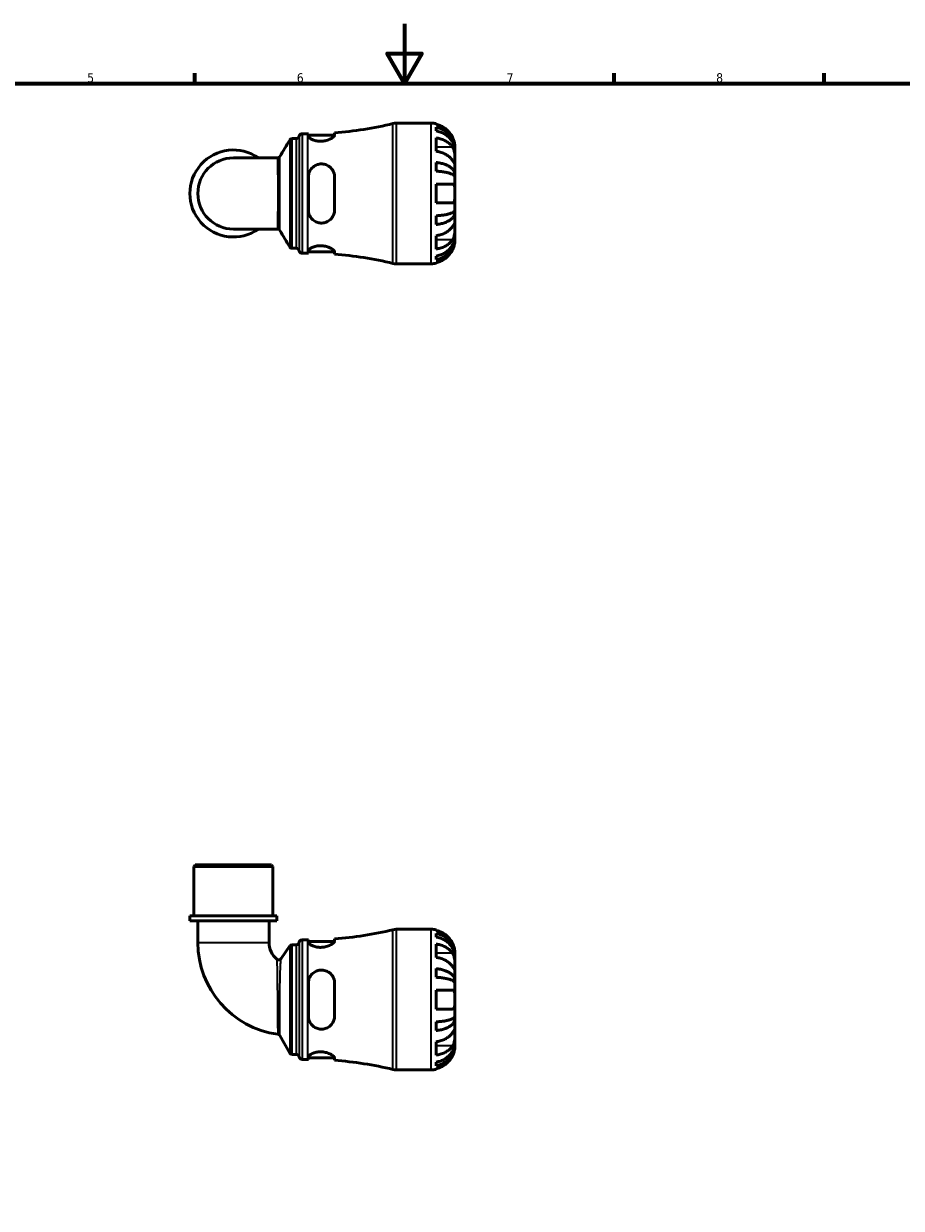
# Model space of a CAD drawing. Header units: millimetres. Extents: x 0 to 902, y -198 to 594.
# Tile 3 of 5: x 293 to 586, y 198 to 594. Entities that reach past the tile are written whole.
import ezdxf

# ---------------------------------------------------------------- set-up
doc = ezdxf.new("R2010")
doc.units = ezdxf.units.MM
for name, color, linetype, lineweight in [('Border (ANSI)', 7, 'Continuous', 70), ('Visible (ANSI)', 7, 'Continuous', 50), ('Visible Narrow (ANSI)', 7, 'Continuous', 35)]:
    doc.layers.add(name, color=color, linetype=linetype, lineweight=lineweight)
doc.styles.add('Note Text (ANSI)', font='tahoma.ttf')

# ---------------------------------------------------------------- blocks, each defined once
blk = doc.blocks.new('Borders Default Border')
at = {"layer": 'Border (ANSI)'}
for p, q in [((350.42, 574), (350.42, 577.45)), ((490.58, 574), (490.58, 577.45)), ((560.67, 574), (560.67, 577.45))]:
    blk.add_line(p, q, dxfattribs=at)
at = {"layer": 'Border (ANSI)', "flags": 128}
for points in [[(420.5, 594), (420.5, 574), (414.73, 584), (426.27, 584), (420.5, 574)], [(20, 20), (20, 574), (821, 574), (821, 20), (20, 20)]]:
    blk.add_lwpolyline(points, dxfattribs=at)
at = {"layer": 'Border (ANSI)', "color": 230, "true_color": 0xff0080, "char_height": 3.05, "attachment_point": 7, "style": 'Note Text (ANSI)'}
for s, insert in [('5', (314.48, 574.34)), ('6', (384.49, 574.34)), ('7', (454.6, 574.4)), ('8', (524.63, 574.33))]:
    blk.add_mtext(s, dxfattribs=dict(at, insert=insert))

msp = doc.modelspace()

# ---------------------------------------------------------------- linework, layer by layer
at = {"layer": 'Visible (ANSI)'}
for p, q in [((417.725, 560.738), (429.444, 560.738)), ((431.019, 560.579), (431.019, 560.365)), ((431.019, 559.357), (431.019, 558.149)), ((382.944, 555.568), (384.366, 555.568)), ((386.232, 557.213), (388.172, 557.213)), ((388.354, 557.213), (388.354, 556.441)), ((388.354, 556.713), (397.097, 556.713)), ((397.104, 556.784), (397.104, 557.543)), ((431.019, 555.819), (431.019, 551.364)), ((437.319, 551.858), (437.307, 551.858)), ((437.319, 551.858), (437.319, 552.863)), ((437.319, 551.475), (437.319, 551.858)), ((437.319, 548.287), (437.319, 551.475)), ((378.021, 549.136), (363.319, 549.136)), ((431.019, 547.608), (431.019, 544.692)), ((437.319, 543.676), (437.319, 548.287)), ((388.354, 542.738), (388.354, 531.738)), ((397.104, 531.738), (397.104, 542.738)), ((437.319, 543.676), (436.41, 543.676)), ((437.319, 542.752), (437.319, 543.676)), ((437.319, 537.238), (437.319, 542.752)), ((431.019, 540.388), (431.019, 534.088)), ((437.319, 531.724), (437.319, 537.238)), ((437.319, 530.8), (436.41, 530.8)), ((437.319, 530.8), (437.319, 531.724)), ((437.319, 526.189), (437.319, 530.8)), ((431.019, 529.784), (431.019, 526.868)), ((363.319, 525.34), (378.021, 525.34)), ((431.019, 523.112), (431.019, 518.657)), ((437.319, 523.001), (437.319, 526.189)), ((437.319, 522.618), (437.319, 523.001)), ((382.944, 518.908), (384.366, 518.908)), ((437.319, 522.618), (437.307, 522.618)), ((437.319, 521.613), (437.319, 522.618)), ((386.232, 517.263), (388.172, 517.263)), ((388.354, 518.035), (388.354, 517.263)), ((388.354, 517.763), (397.097, 517.763)), ((397.104, 516.933), (397.104, 517.692)), ((431.019, 516.327), (431.019, 515.119)), ((417.725, 513.738), (429.444, 513.738)), ((431.019, 514.111), (431.019, 513.897)), ((350.569, 312.741), (350.099, 312.271)), ((376.54, 312.271), (350.099, 312.271)), ((350.099, 295.741), (350.099, 312.271)), ((350.569, 312.741), (376.07, 312.741)), ((376.07, 312.741), (376.54, 312.271)), ((376.54, 295.741), (376.54, 312.271)), ((377.862, 295.741), (348.777, 295.741)), ((348.777, 294.041), (348.777, 295.741)), ((377.862, 294.041), (348.777, 294.041)), ((351.421, 294.041), (351.421, 286.834)), ((375.218, 294.041), (375.218, 286.834)), ((377.862, 294.041), (377.862, 295.741)), ((417.725, 291.241), (429.444, 291.241)), ((431.019, 291.082), (431.019, 290.869)), ((431.019, 289.86), (431.019, 288.652)), ((379.231, 281.455), (382.132, 285.665)), ((382.906, 286.071), (384.366, 286.071)), ((386.232, 287.716), (388.172, 287.716)), ((388.354, 287.716), (388.354, 286.944)), ((388.354, 287.216), (397.097, 287.216)), ((397.104, 287.288), (397.104, 288.047)), ((431.019, 286.322), (431.019, 281.867)), ((437.319, 282.361), (437.307, 282.361)), ((437.319, 282.361), (437.319, 283.366)), ((437.319, 281.978), (437.319, 282.361)), ((437.319, 278.79), (437.319, 281.978)), ((431.019, 278.111), (431.019, 275.195)), ((437.319, 274.18), (437.319, 278.79)), ((437.319, 274.18), (436.41, 274.18)), ((437.319, 273.256), (437.319, 274.18)), ((388.354, 273.241), (388.354, 262.241)), ((397.104, 262.241), (397.104, 273.241)), ((431.019, 270.891), (431.019, 264.591)), ((437.319, 267.741), (437.319, 273.256)), ((437.319, 262.227), (437.319, 267.741)), ((437.319, 261.303), (437.319, 262.227)), ((431.019, 260.287), (431.019, 257.372)), ((437.319, 261.303), (436.41, 261.303)), ((437.319, 256.693), (437.319, 261.303)), ((382.14, 249.881), (378.791, 255.682)), ((431.019, 253.615), (431.019, 249.16)), ((437.319, 253.504), (437.319, 256.693)), ((437.319, 253.122), (437.319, 253.504)), ((437.319, 253.122), (437.307, 253.122)), ((437.319, 252.116), (437.319, 253.122)), ((382.954, 249.411), (384.366, 249.411)), ((386.232, 247.766), (388.172, 247.766)), ((388.354, 248.538), (388.354, 247.766)), ((388.354, 248.266), (397.097, 248.266)), ((397.104, 247.436), (397.104, 248.195)), ((431.019, 246.83), (431.019, 245.623)), ((417.725, 244.241), (429.444, 244.241)), ((431.019, 244.614), (431.019, 244.4))]:
    msp.add_line(p, q, dxfattribs=at)
for centre, radius, start, end in [((388.172, 678.163), 120.95, 274.2353, 283.60366), ((417.725, 556.038), 4.7, 90, 103.60366), ((429.444, 552.863), 7.875, 78.46304, 90), ((384.366, 556.508), 0.94, 270, 352.81924), ((386.232, 556.273), 0.94, 90, 172.81924), ((388.172, 678.163), 120.95, 270, 270.08645), ((363.319, 537.238), 14.543, 54.9032, 305.0968), ((363.319, 537.238), 11.898, 90, 270), ((384.366, 517.968), 0.94, 7.18076, 90), ((386.232, 518.203), 0.94, 187.18076, 270), ((388.172, 396.313), 120.95, 89.91355, 90), ((388.172, 396.313), 120.95, 76.39634, 85.7647), ((417.725, 518.438), 4.7, 256.39634, 270), ((429.444, 521.613), 7.875, 270, 281.53696), ((388.172, 408.667), 120.95, 274.2353, 283.60366), ((417.725, 286.541), 4.7, 90, 103.60366), ((429.444, 283.366), 7.875, 78.46304, 90), ((382.412, 286.834), 30.991, 180, 262.01686), ((382.412, 286.834), 7.194, 180, 230.77957), ((382.906, 285.131), 0.94, 90, 145.43299), ((384.366, 287.011), 0.94, 270, 352.81924), ((386.232, 286.776), 0.94, 90, 172.81924), ((388.172, 408.667), 120.95, 270, 270.08645), ((378.457, 281.989), 0.94, 230.77957, 325.43299), ((377.977, 255.212), 0.94, 30, 82.01686), ((382.954, 250.351), 0.94, 210, 270), ((384.366, 248.471), 0.94, 7.18076, 90), ((386.232, 248.706), 0.94, 187.18076, 270), ((388.172, 126.816), 120.95, 89.91355, 90), ((388.172, 126.816), 120.95, 76.39634, 85.7647), ((417.725, 248.941), 4.7, 256.39634, 270), ((429.444, 252.116), 7.875, 270, 281.53696)]:
    msp.add_arc(centre, radius, start, end, dxfattribs=at)
for points, knots in [([(436.541, 556.013), (436.384, 556.346), (436.195, 556.683), (435.686, 557.449), (435.343, 557.863), (434.655, 558.556), (434.246, 558.899), (433.366, 559.491), (432.894, 559.739), (432.011, 560.107), (431.521, 560.262), (431.019, 560.365)], [3.89239507, 3.89239507, 3.89239507, 3.89239507, 3.99831093, 3.99831093, 4.14541915, 4.14541915, 4.2913159, 4.2913159, 4.43721264, 4.43721264, 4.57824766, 4.57824766, 4.57824766, 4.57824766]), ([(431.019, 559.357), (431.524, 559.257), (432.018, 559.106), (432.903, 558.75), (433.375, 558.511), (434.256, 557.94), (434.665, 557.609), (435.353, 556.942), (435.695, 556.545), (436.284, 555.689), (436.531, 555.23), (436.904, 554.357), (437.064, 553.861), (437.271, 552.848), (437.319, 552.331), (437.319, 551.858)], [0.1494024, 0.1494024, 0.1494024, 0.1494024, 0.2912498, 0.2912498, 0.4370651, 0.4370651, 0.5828803, 0.5828803, 0.7290354, 0.7290354, 0.8751905, 0.8751905, 1.0219149, 1.0219149, 1.1686392, 1.1686392, 1.1686392, 1.1686392]), ([(382.138, 555.111), (382.152, 555.135), (382.169, 555.162), (382.214, 555.222), (382.242, 555.255), (382.316, 555.329), (382.362, 555.37), (382.482, 555.45), (382.557, 555.49), (382.736, 555.549), (382.839, 555.568), (382.944, 555.568)], [3.1400547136, 3.1400547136, 3.1400547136, 3.1400547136, 3.1403648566, 3.1403648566, 3.1406749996, 3.1406749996, 3.1409851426, 3.1409851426, 3.1412952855, 3.1412952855, 3.1416054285, 3.1416054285, 3.1416054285, 3.1416054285]), ([(397.104, 556.784), (397.104, 556.746), (397.098, 556.706), (397.043, 556.522), (396.93, 556.361), (396.521, 555.965), (396.18, 555.724), (395.341, 555.285), (394.85, 555.087), (393.863, 554.824), (393.394, 554.743), (392.46, 554.679), (392.01, 554.691), (391.083, 554.802), (390.627, 554.91), (389.755, 555.204), (389.362, 555.398), (388.737, 555.806), (388.518, 556.021), (388.375, 556.294), (388.354, 556.37), (388.354, 556.441)], [-1.5353652, -1.5353652, -1.5353652, -1.5353652, -1.4928434, -1.4928434, -1.3491911, -1.3491911, -1.158656, -1.158656, -0.9764077, -0.9764077, -0.830815, -0.830815, -0.6943969, -0.6943969, -0.540069, -0.540069, -0.362526, -0.362526, -0.1742595, -0.1742595, -0.0964814, -0.0964814, -0.0964814, -0.0964814]), ([(437.319, 551.475), (437.319, 551.896), (437.271, 552.357), (437.064, 553.258), (436.904, 553.699), (436.531, 554.477), (436.284, 554.885), (435.695, 555.646), (435.353, 556), (434.665, 556.593), (434.256, 556.888), (433.375, 557.396), (432.903, 557.609), (432.018, 557.926), (431.524, 558.06), (431.019, 558.149)], [3.5133937, 3.5133937, 3.5133937, 3.5133937, 3.6601181, 3.6601181, 3.8068425, 3.8068425, 3.9529976, 3.9529976, 4.0991526, 4.0991526, 4.2449679, 4.2449679, 4.3907831, 4.3907831, 4.5326305, 4.5326305, 4.5326305, 4.5326305]), ([(431.019, 555.819), (431.521, 555.746), (432.011, 555.636), (432.894, 555.376), (433.366, 555.2), (434.246, 554.782), (434.655, 554.54), (435.343, 554.05), (435.686, 553.757), (436.195, 553.215), (436.384, 552.977), (436.541, 552.741)], [0.14941001, 0.14941001, 0.14941001, 0.14941001, 0.29044502, 0.29044502, 0.43634177, 0.43634177, 0.58223851, 0.58223851, 0.72934673, 0.72934673, 0.83526259, 0.83526259, 0.83526259, 0.83526259]), ([(437.319, 552.863), (437.319, 552.863), (437.319, 552.886), (437.318, 552.98), (437.317, 553.054), (437.303, 553.324), (437.283, 553.566), (437.198, 554.077), (437.148, 554.314), (437.03, 554.751), (436.971, 554.942), (436.834, 555.331), (436.757, 555.529), (436.63, 555.822), (436.587, 555.918), (436.541, 556.013)], [-2.17667965, -2.17667965, -2.17667965, -2.17667965, -2.11086653, -2.11086653, -2.04055216, -2.04055216, -1.91738302, -1.91738302, -1.82942275, -1.82942275, -1.76558177, -1.76558177, -1.70117883, -1.70117883, -1.66961913, -1.66961913, -1.66961913, -1.66961913]), ([(436.541, 548.287), (436.384, 548.522), (436.195, 548.76), (435.686, 549.302), (435.343, 549.595), (434.655, 550.085), (434.246, 550.327), (433.366, 550.746), (432.894, 550.921), (432.011, 551.181), (431.521, 551.291), (431.019, 551.364)], [3.89239507, 3.89239507, 3.89239507, 3.89239507, 3.99831093, 3.99831093, 4.14541915, 4.14541915, 4.2913159, 4.2913159, 4.43721264, 4.43721264, 4.57824766, 4.57824766, 4.57824766, 4.57824766]), ([(436.541, 552.741), (436.599, 552.655), (436.654, 552.563), (436.791, 552.308), (436.866, 552.136), (437.001, 551.763), (437.06, 551.562), (437.174, 551.063), (437.221, 550.762), (437.292, 550.066), (437.307, 549.678), (437.321, 548.931), (437.319, 548.581), (437.319, 548.287)], [-0.50766593, -0.50766593, -0.50766593, -0.50766593, -0.46718991, -0.46718991, -0.40200215, -0.40200215, -0.33506637, -0.33506637, -0.24300458, -0.24300458, -0.12488859, -0.12488859, 0, 0, 0, 0]), ([(378.021, 549.136), (378.122, 549.136), (378.222, 549.154), (378.398, 549.21), (378.473, 549.249), (378.595, 549.329), (378.642, 549.369), (378.718, 549.444), (378.747, 549.478), (378.793, 549.539), (378.811, 549.566), (378.825, 549.591), (378.825, 549.591), (378.826, 549.592)], [-1.554195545, -1.554195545, -1.554195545, -1.554195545, -1.551964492, -1.551964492, -1.549703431, -1.549703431, -1.54744237, -1.54744237, -1.545181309, -1.545181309, -1.542920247, -1.542920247, -1.542890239, -1.542890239, -1.542890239, -1.542890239]), ([(388.354, 542.738), (388.354, 542.849), (388.358, 542.961), (388.401, 543.523), (388.506, 543.963), (388.888, 544.91), (389.207, 545.397), (389.997, 546.198), (390.457, 546.519), (391.399, 546.931), (391.852, 547.05), (392.777, 547.137), (393.233, 547.107), (394.197, 546.894), (394.684, 546.686), (395.632, 546.069), (396.067, 545.631), (396.711, 544.64), (396.931, 544.093), (397.081, 543.258), (397.104, 542.999), (397.104, 542.738)], [-1.5271124, -1.5271124, -1.5271124, -1.5271124, -1.4922538, -1.4922538, -1.3502743, -1.3502743, -1.1674106, -1.1674106, -0.9943669, -0.9943669, -0.8527094, -0.8527094, -0.714832, -0.714832, -0.5515178, -0.5515178, -0.3564793, -0.3564793, -0.1702041, -0.1702041, -0.0884415, -0.0884415, -0.0884415, -0.0884415]), ([(431.019, 547.608), (431.524, 547.555), (432.018, 547.476), (432.903, 547.29), (433.375, 547.164), (434.256, 546.865), (434.665, 546.691), (435.353, 546.342), (435.695, 546.133), (436.284, 545.685), (436.531, 545.444), (436.904, 544.987), (437.064, 544.727), (437.271, 544.196), (437.319, 543.925), (437.319, 543.676)], [0.1494024, 0.1494024, 0.1494024, 0.1494024, 0.2912498, 0.2912498, 0.4370651, 0.4370651, 0.5828803, 0.5828803, 0.7290354, 0.7290354, 0.8751905, 0.8751905, 1.0219149, 1.0219149, 1.1686392, 1.1686392, 1.1686392, 1.1686392]), ([(437.319, 548.287), (437.319, 548.131), (437.319, 547.992), (437.318, 547.744), (437.317, 547.638), (437.304, 547.44), (437.289, 547.375), (437.224, 547.356), (437.177, 547.394), (437.06, 547.535), (437.002, 547.614), (436.866, 547.806), (436.791, 547.917), (436.655, 548.118), (436.599, 548.2), (436.541, 548.287)], [0, 0, 0, 0, 0.06608139, 0.06608139, 0.13667451, 0.13667451, 0.23873403, 0.23873403, 0.33457773, 0.33457773, 0.40157847, 0.40157847, 0.46685307, 0.46685307, 0.50745344, 0.50745344, 0.50745344, 0.50745344]), ([(437.319, 542.752), (437.319, 542.875), (437.271, 543.009), (437.064, 543.271), (436.904, 543.399), (436.531, 543.625), (436.284, 543.743), (435.695, 543.965), (435.353, 544.067), (434.665, 544.24), (434.256, 544.325), (433.375, 544.473), (432.903, 544.535), (432.018, 544.627), (431.524, 544.666), (431.019, 544.692)], [3.5133937, 3.5133937, 3.5133937, 3.5133937, 3.6601181, 3.6601181, 3.8068425, 3.8068425, 3.9529976, 3.9529976, 4.0991526, 4.0991526, 4.2449679, 4.2449679, 4.3907831, 4.3907831, 4.5326305, 4.5326305, 4.5326305, 4.5326305]), ([(431.019, 540.388), (431.521, 540.388), (432.011, 540.388), (432.894, 540.388), (433.366, 540.388), (434.246, 540.388), (434.655, 540.388), (435.343, 540.388), (435.686, 540.388), (436.195, 540.388), (436.384, 540.388), (436.541, 540.388)], [0.14941001, 0.14941001, 0.14941001, 0.14941001, 0.29044502, 0.29044502, 0.43634177, 0.43634177, 0.58223851, 0.58223851, 0.72934673, 0.72934673, 0.83526259, 0.83526259, 0.83526259, 0.83526259]), ([(436.541, 540.388), (436.604, 540.388), (436.663, 540.38), (436.799, 540.339), (436.871, 540.296), (437.002, 540.17), (437.059, 540.085), (437.174, 539.831), (437.221, 539.644), (437.292, 539.142), (437.307, 538.812), (437.321, 538.066), (437.319, 537.654), (437.319, 537.238)], [-0.50816407, -0.50816407, -0.50816407, -0.50816407, -0.46460526, -0.46460526, -0.40154747, -0.40154747, -0.3356183, -0.3356183, -0.24286964, -0.24286964, -0.12490659, -0.12490659, 0, 0, 0, 0]), ([(437.319, 537.238), (437.319, 537.019), (437.319, 536.8), (437.318, 536.356), (437.317, 536.133), (437.303, 535.547), (437.283, 535.213), (437.198, 534.736), (437.148, 534.57), (437.03, 534.344), (436.971, 534.269), (436.834, 534.156), (436.757, 534.119), (436.63, 534.092), (436.587, 534.088), (436.541, 534.088)], [-2.17667965, -2.17667965, -2.17667965, -2.17667965, -2.11086653, -2.11086653, -2.04055216, -2.04055216, -1.91738302, -1.91738302, -1.82942275, -1.82942275, -1.76558177, -1.76558177, -1.70117883, -1.70117883, -1.66961913, -1.66961913, -1.66961913, -1.66961913]), ([(397.104, 531.738), (397.104, 531.602), (397.098, 531.466), (397.043, 530.876), (396.93, 530.435), (396.521, 529.477), (396.18, 528.984), (395.341, 528.182), (394.85, 527.866), (393.863, 527.486), (393.394, 527.387), (392.46, 527.348), (392.01, 527.399), (391.083, 527.652), (390.627, 527.869), (389.755, 528.479), (389.362, 528.889), (388.737, 529.852), (388.518, 530.411), (388.375, 531.243), (388.354, 531.49), (388.354, 531.738)], [-1.5353652, -1.5353652, -1.5353652, -1.5353652, -1.4928434, -1.4928434, -1.3491911, -1.3491911, -1.158656, -1.158656, -0.9764077, -0.9764077, -0.830815, -0.830815, -0.6943969, -0.6943969, -0.540069, -0.540069, -0.362526, -0.362526, -0.1742595, -0.1742595, -0.0964814, -0.0964814, -0.0964814, -0.0964814]), ([(436.541, 534.088), (436.384, 534.088), (436.195, 534.088), (435.686, 534.088), (435.343, 534.088), (434.655, 534.088), (434.246, 534.088), (433.366, 534.088), (432.894, 534.088), (432.011, 534.088), (431.521, 534.088), (431.019, 534.088)], [3.89239507, 3.89239507, 3.89239507, 3.89239507, 3.99831093, 3.99831093, 4.14541915, 4.14541915, 4.2913159, 4.2913159, 4.43721264, 4.43721264, 4.57824766, 4.57824766, 4.57824766, 4.57824766]), ([(431.019, 529.784), (431.524, 529.81), (432.018, 529.849), (432.903, 529.941), (433.375, 530.003), (434.256, 530.151), (434.665, 530.236), (435.353, 530.409), (435.695, 530.511), (436.284, 530.733), (436.531, 530.851), (436.904, 531.077), (437.064, 531.205), (437.271, 531.467), (437.319, 531.601), (437.319, 531.724)], [0.1494024, 0.1494024, 0.1494024, 0.1494024, 0.2912498, 0.2912498, 0.4370651, 0.4370651, 0.5828803, 0.5828803, 0.7290354, 0.7290354, 0.8751905, 0.8751905, 1.0219149, 1.0219149, 1.1686392, 1.1686392, 1.1686392, 1.1686392]), ([(437.319, 530.8), (437.319, 530.551), (437.271, 530.28), (437.064, 529.749), (436.904, 529.489), (436.531, 529.032), (436.284, 528.791), (435.695, 528.343), (435.353, 528.134), (434.665, 527.785), (434.256, 527.611), (433.375, 527.312), (432.903, 527.186), (432.018, 527), (431.524, 526.921), (431.019, 526.868)], [3.5133937, 3.5133937, 3.5133937, 3.5133937, 3.6601181, 3.6601181, 3.8068425, 3.8068425, 3.9529976, 3.9529976, 4.0991526, 4.0991526, 4.2449679, 4.2449679, 4.3907831, 4.3907831, 4.5326305, 4.5326305, 4.5326305, 4.5326305]), ([(436.541, 526.189), (436.599, 526.276), (436.654, 526.358), (436.791, 526.559), (436.866, 526.67), (437.001, 526.862), (437.06, 526.94), (437.174, 527.078), (437.221, 527.117), (437.292, 527.105), (437.307, 527.025), (437.321, 526.717), (437.319, 526.484), (437.319, 526.189)], [-0.50766593, -0.50766593, -0.50766593, -0.50766593, -0.46718991, -0.46718991, -0.40200215, -0.40200215, -0.33506637, -0.33506637, -0.24300458, -0.24300458, -0.12488859, -0.12488859, 0, 0, 0, 0]), ([(378.826, 524.884), (378.811, 524.909), (378.794, 524.936), (378.748, 524.997), (378.719, 525.031), (378.644, 525.105), (378.597, 525.145), (378.476, 525.225), (378.401, 525.264), (378.225, 525.322), (378.123, 525.34), (378.021, 525.34)], [1.542890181, 1.542890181, 1.542890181, 1.542890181, 1.545151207, 1.545151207, 1.547412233, 1.547412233, 1.54967326, 1.54967326, 1.551934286, 1.551934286, 1.554195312, 1.554195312, 1.554195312, 1.554195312]), ([(431.019, 523.112), (431.521, 523.185), (432.011, 523.295), (432.894, 523.555), (433.366, 523.73), (434.246, 524.149), (434.655, 524.391), (435.343, 524.881), (435.686, 525.174), (436.195, 525.716), (436.384, 525.954), (436.541, 526.189)], [0.14941001, 0.14941001, 0.14941001, 0.14941001, 0.29044502, 0.29044502, 0.43634177, 0.43634177, 0.58223851, 0.58223851, 0.72934673, 0.72934673, 0.83526259, 0.83526259, 0.83526259, 0.83526259]), ([(431.019, 516.327), (431.524, 516.416), (432.018, 516.55), (432.903, 516.867), (433.375, 517.08), (434.256, 517.588), (434.665, 517.883), (435.353, 518.476), (435.695, 518.83), (436.284, 519.591), (436.531, 519.999), (436.904, 520.777), (437.064, 521.218), (437.271, 522.119), (437.319, 522.58), (437.319, 523.001)], [0.1494024, 0.1494024, 0.1494024, 0.1494024, 0.2912498, 0.2912498, 0.4370651, 0.4370651, 0.5828803, 0.5828803, 0.7290354, 0.7290354, 0.8751905, 0.8751905, 1.0219149, 1.0219149, 1.1686392, 1.1686392, 1.1686392, 1.1686392]), ([(437.319, 526.189), (437.319, 526.034), (437.319, 525.862), (437.318, 525.48), (437.317, 525.269), (437.304, 524.729), (437.289, 524.394), (437.224, 523.739), (437.177, 523.425), (437.06, 522.914), (437.002, 522.713), (436.866, 522.34), (436.791, 522.169), (436.655, 521.913), (436.599, 521.821), (436.541, 521.735)], [0, 0, 0, 0, 0.06608139, 0.06608139, 0.13667451, 0.13667451, 0.23873403, 0.23873403, 0.33457773, 0.33457773, 0.40157847, 0.40157847, 0.46685307, 0.46685307, 0.50745344, 0.50745344, 0.50745344, 0.50745344]), ([(382.944, 518.908), (382.844, 518.908), (382.744, 518.925), (382.567, 518.982), (382.491, 519.021), (382.368, 519.101), (382.321, 519.142), (382.246, 519.216), (382.218, 519.25), (382.172, 519.311), (382.154, 519.338), (382.139, 519.363), (382.139, 519.364), (382.138, 519.365)], [6.2831827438, 6.2831827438, 6.2831827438, 6.2831827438, 6.2834797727, 6.2834797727, 6.2837899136, 6.2837899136, 6.2841000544, 6.2841000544, 6.2844101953, 6.2844101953, 6.2847203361, 6.2847203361, 6.2847334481, 6.2847334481, 6.2847334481, 6.2847334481]), ([(388.354, 518.035), (388.354, 518.067), (388.358, 518.1), (388.401, 518.272), (388.506, 518.424), (388.888, 518.784), (389.207, 518.995), (389.997, 519.366), (390.457, 519.525), (391.399, 519.723), (391.852, 519.776), (392.777, 519.788), (393.233, 519.75), (394.197, 519.581), (394.684, 519.438), (395.632, 519.062), (396.067, 518.82), (396.711, 518.353), (396.931, 518.129), (397.081, 517.846), (397.104, 517.765), (397.104, 517.692)], [-1.5271124, -1.5271124, -1.5271124, -1.5271124, -1.4922538, -1.4922538, -1.3502743, -1.3502743, -1.1674106, -1.1674106, -0.9943669, -0.9943669, -0.8527094, -0.8527094, -0.714832, -0.714832, -0.5515178, -0.5515178, -0.3564793, -0.3564793, -0.1702041, -0.1702041, -0.0884415, -0.0884415, -0.0884415, -0.0884415]), ([(437.319, 522.618), (437.319, 522.145), (437.271, 521.628), (437.064, 520.615), (436.904, 520.119), (436.531, 519.246), (436.284, 518.787), (435.695, 517.931), (435.353, 517.534), (434.665, 516.867), (434.256, 516.536), (433.375, 515.965), (432.903, 515.726), (432.018, 515.37), (431.524, 515.219), (431.019, 515.119)], [3.5133937, 3.5133937, 3.5133937, 3.5133937, 3.6601181, 3.6601181, 3.8068425, 3.8068425, 3.9529976, 3.9529976, 4.0991526, 4.0991526, 4.2449679, 4.2449679, 4.3907831, 4.3907831, 4.5326305, 4.5326305, 4.5326305, 4.5326305]), ([(436.541, 521.735), (436.384, 521.499), (436.195, 521.261), (435.686, 520.719), (435.343, 520.426), (434.655, 519.936), (434.246, 519.694), (433.366, 519.276), (432.894, 519.1), (432.011, 518.84), (431.521, 518.73), (431.019, 518.657)], [3.89239507, 3.89239507, 3.89239507, 3.89239507, 3.99831093, 3.99831093, 4.14541915, 4.14541915, 4.2913159, 4.2913159, 4.43721264, 4.43721264, 4.57824766, 4.57824766, 4.57824766, 4.57824766]), ([(436.541, 518.463), (436.604, 518.594), (436.663, 518.726), (436.799, 519.052), (436.871, 519.244), (437.002, 519.633), (437.059, 519.828), (437.174, 520.277), (437.221, 520.519), (437.292, 521.003), (437.307, 521.22), (437.321, 521.53), (437.319, 521.613), (437.319, 521.613)], [-0.50816407, -0.50816407, -0.50816407, -0.50816407, -0.46460526, -0.46460526, -0.40154747, -0.40154747, -0.3356183, -0.3356183, -0.24286964, -0.24286964, -0.12490659, -0.12490659, 0, 0, 0, 0]), ([(431.019, 514.111), (431.521, 514.214), (432.011, 514.369), (432.894, 514.737), (433.366, 514.985), (434.246, 515.577), (434.655, 515.92), (435.343, 516.613), (435.686, 517.027), (436.195, 517.793), (436.384, 518.13), (436.541, 518.463)], [0.14941001, 0.14941001, 0.14941001, 0.14941001, 0.29044502, 0.29044502, 0.43634177, 0.43634177, 0.58223851, 0.58223851, 0.72934673, 0.72934673, 0.83526259, 0.83526259, 0.83526259, 0.83526259]), ([(436.541, 286.516), (436.384, 286.849), (436.195, 287.186), (435.686, 287.953), (435.343, 288.367), (434.655, 289.059), (434.246, 289.402), (433.366, 289.994), (432.894, 290.242), (432.011, 290.61), (431.521, 290.765), (431.019, 290.869)], [3.89239507, 3.89239507, 3.89239507, 3.89239507, 3.99831093, 3.99831093, 4.14541915, 4.14541915, 4.2913159, 4.2913159, 4.43721264, 4.43721264, 4.57824766, 4.57824766, 4.57824766, 4.57824766]), ([(431.019, 289.86), (431.524, 289.76), (432.018, 289.609), (432.903, 289.254), (433.375, 289.014), (434.256, 288.443), (434.665, 288.112), (435.353, 287.445), (435.695, 287.048), (436.284, 286.192), (436.531, 285.734), (436.904, 284.86), (437.064, 284.364), (437.271, 283.352), (437.319, 282.834), (437.319, 282.361)], [0.1494024, 0.1494024, 0.1494024, 0.1494024, 0.2912498, 0.2912498, 0.4370651, 0.4370651, 0.5828803, 0.5828803, 0.7290354, 0.7290354, 0.8751905, 0.8751905, 1.0219149, 1.0219149, 1.1686392, 1.1686392, 1.1686392, 1.1686392]), ([(397.104, 287.288), (397.104, 287.249), (397.098, 287.209), (397.043, 287.025), (396.93, 286.865), (396.521, 286.469), (396.18, 286.227), (395.341, 285.789), (394.85, 285.591), (393.863, 285.328), (393.394, 285.247), (392.46, 285.183), (392.01, 285.195), (391.083, 285.305), (390.627, 285.413), (389.755, 285.708), (389.362, 285.901), (388.737, 286.31), (388.518, 286.524), (388.375, 286.797), (388.354, 286.873), (388.354, 286.944)], [-1.5353652, -1.5353652, -1.5353652, -1.5353652, -1.4928434, -1.4928434, -1.3491911, -1.3491911, -1.158656, -1.158656, -0.9764077, -0.9764077, -0.830815, -0.830815, -0.6943969, -0.6943969, -0.540069, -0.540069, -0.362526, -0.362526, -0.1742595, -0.1742595, -0.0964814, -0.0964814, -0.0964814, -0.0964814]), ([(437.319, 281.978), (437.319, 282.4), (437.271, 282.86), (437.064, 283.761), (436.904, 284.203), (436.531, 284.98), (436.284, 285.388), (435.695, 286.149), (435.353, 286.503), (434.665, 287.097), (434.256, 287.391), (433.375, 287.899), (432.903, 288.113), (432.018, 288.429), (431.524, 288.563), (431.019, 288.652)], [3.5133937, 3.5133937, 3.5133937, 3.5133937, 3.6601181, 3.6601181, 3.8068425, 3.8068425, 3.9529976, 3.9529976, 4.0991526, 4.0991526, 4.2449679, 4.2449679, 4.3907831, 4.3907831, 4.5326305, 4.5326305, 4.5326305, 4.5326305]), ([(431.019, 286.322), (431.521, 286.249), (432.011, 286.139), (432.894, 285.879), (433.366, 285.704), (434.246, 285.285), (434.655, 285.043), (435.343, 284.553), (435.686, 284.26), (436.195, 283.718), (436.384, 283.48), (436.541, 283.245)], [0.14941001, 0.14941001, 0.14941001, 0.14941001, 0.29044502, 0.29044502, 0.43634177, 0.43634177, 0.58223851, 0.58223851, 0.72934673, 0.72934673, 0.83526259, 0.83526259, 0.83526259, 0.83526259]), ([(437.319, 283.366), (437.319, 283.366), (437.319, 283.396), (437.317, 283.52), (437.315, 283.62), (437.293, 283.946), (437.266, 284.206), (437.167, 284.725), (437.114, 284.953), (437, 285.349), (436.949, 285.508), (436.839, 285.818), (436.781, 285.968), (436.663, 286.252), (436.604, 286.385), (436.541, 286.516)], [0, 0, 0, 0, 0.07514839, 0.07514839, 0.15775683, 0.15775683, 0.27887104, 0.27887104, 0.36056434, 0.36056434, 0.41315921, 0.41315921, 0.46174689, 0.46174689, 0.50485698, 0.50485698, 0.50485698, 0.50485698]), ([(436.541, 278.79), (436.384, 279.025), (436.195, 279.264), (435.686, 279.806), (435.343, 280.098), (434.655, 280.588), (434.246, 280.831), (433.366, 281.249), (432.894, 281.425), (432.011, 281.685), (431.521, 281.794), (431.019, 281.867)], [3.89239507, 3.89239507, 3.89239507, 3.89239507, 3.99831093, 3.99831093, 4.14541915, 4.14541915, 4.2913159, 4.2913159, 4.43721264, 4.43721264, 4.57824766, 4.57824766, 4.57824766, 4.57824766]), ([(436.541, 283.245), (436.599, 283.158), (436.654, 283.066), (436.791, 282.811), (436.866, 282.64), (437.001, 282.266), (437.06, 282.066), (437.174, 281.567), (437.221, 281.266), (437.292, 280.569), (437.307, 280.182), (437.321, 279.434), (437.319, 279.084), (437.319, 278.79)], [-0.50766593, -0.50766593, -0.50766593, -0.50766593, -0.46718991, -0.46718991, -0.40200215, -0.40200215, -0.33506637, -0.33506637, -0.24300458, -0.24300458, -0.12488859, -0.12488859, 0, 0, 0, 0]), ([(388.354, 273.241), (388.354, 273.353), (388.358, 273.464), (388.401, 274.027), (388.506, 274.467), (388.888, 275.413), (389.207, 275.9), (389.997, 276.702), (390.457, 277.023), (391.399, 277.435), (391.852, 277.553), (392.777, 277.64), (393.233, 277.611), (394.197, 277.397), (394.684, 277.189), (395.632, 276.572), (396.067, 276.134), (396.711, 275.143), (396.931, 274.596), (397.081, 273.762), (397.104, 273.502), (397.104, 273.241)], [-1.5271124, -1.5271124, -1.5271124, -1.5271124, -1.4922538, -1.4922538, -1.3502743, -1.3502743, -1.1674106, -1.1674106, -0.9943669, -0.9943669, -0.8527094, -0.8527094, -0.714832, -0.714832, -0.5515178, -0.5515178, -0.3564793, -0.3564793, -0.1702041, -0.1702041, -0.0884415, -0.0884415, -0.0884415, -0.0884415]), ([(431.019, 278.111), (431.524, 278.058), (432.018, 277.98), (432.903, 277.793), (433.375, 277.667), (434.256, 277.368), (434.665, 277.195), (435.353, 276.845), (435.695, 276.637), (436.284, 276.188), (436.531, 275.948), (436.904, 275.49), (437.064, 275.23), (437.271, 274.699), (437.319, 274.428), (437.319, 274.18)], [0.1494024, 0.1494024, 0.1494024, 0.1494024, 0.2912498, 0.2912498, 0.4370651, 0.4370651, 0.5828803, 0.5828803, 0.7290354, 0.7290354, 0.8751905, 0.8751905, 1.0219149, 1.0219149, 1.1686392, 1.1686392, 1.1686392, 1.1686392]), ([(437.319, 278.79), (437.319, 278.634), (437.319, 278.495), (437.318, 278.247), (437.317, 278.142), (437.304, 277.943), (437.289, 277.879), (437.224, 277.859), (437.177, 277.898), (437.06, 278.039), (437.002, 278.117), (436.866, 278.309), (436.791, 278.42), (436.655, 278.621), (436.599, 278.704), (436.541, 278.79)], [0, 0, 0, 0, 0.06608139, 0.06608139, 0.13667451, 0.13667451, 0.23873403, 0.23873403, 0.33457773, 0.33457773, 0.40157847, 0.40157847, 0.46685307, 0.46685307, 0.50745344, 0.50745344, 0.50745344, 0.50745344]), ([(437.319, 273.256), (437.319, 273.378), (437.271, 273.512), (437.064, 273.774), (436.904, 273.902), (436.531, 274.128), (436.284, 274.247), (435.695, 274.468), (435.353, 274.571), (434.665, 274.743), (434.256, 274.829), (433.375, 274.976), (432.903, 275.038), (432.018, 275.13), (431.524, 275.169), (431.019, 275.195)], [3.5133937, 3.5133937, 3.5133937, 3.5133937, 3.6601181, 3.6601181, 3.8068425, 3.8068425, 3.9529976, 3.9529976, 4.0991526, 4.0991526, 4.2449679, 4.2449679, 4.3907831, 4.3907831, 4.5326305, 4.5326305, 4.5326305, 4.5326305]), ([(431.019, 270.891), (431.521, 270.891), (432.011, 270.891), (432.894, 270.891), (433.366, 270.891), (434.246, 270.891), (434.655, 270.891), (435.343, 270.891), (435.686, 270.891), (436.195, 270.891), (436.384, 270.891), (436.541, 270.891)], [0.14941001, 0.14941001, 0.14941001, 0.14941001, 0.29044502, 0.29044502, 0.43634177, 0.43634177, 0.58223851, 0.58223851, 0.72934673, 0.72934673, 0.83526259, 0.83526259, 0.83526259, 0.83526259]), ([(436.541, 270.891), (436.604, 270.891), (436.663, 270.883), (436.799, 270.842), (436.871, 270.799), (437.002, 270.673), (437.059, 270.588), (437.174, 270.334), (437.221, 270.148), (437.292, 269.645), (437.307, 269.315), (437.321, 268.57), (437.319, 268.158), (437.319, 267.741)], [-0.50816407, -0.50816407, -0.50816407, -0.50816407, -0.46460526, -0.46460526, -0.40154747, -0.40154747, -0.3356183, -0.3356183, -0.24286964, -0.24286964, -0.12490659, -0.12490659, 0, 0, 0, 0]), ([(437.319, 267.741), (437.319, 267.522), (437.319, 267.303), (437.318, 266.859), (437.317, 266.636), (437.303, 266.051), (437.283, 265.716), (437.198, 265.24), (437.148, 265.074), (437.03, 264.848), (436.971, 264.772), (436.834, 264.659), (436.757, 264.622), (436.63, 264.596), (436.587, 264.591), (436.541, 264.591)], [-2.17667965, -2.17667965, -2.17667965, -2.17667965, -2.11086653, -2.11086653, -2.04055216, -2.04055216, -1.91738302, -1.91738302, -1.82942275, -1.82942275, -1.76558177, -1.76558177, -1.70117883, -1.70117883, -1.66961913, -1.66961913, -1.66961913, -1.66961913]), ([(397.104, 262.241), (397.104, 262.105), (397.098, 261.97), (397.043, 261.379), (396.93, 260.938), (396.521, 259.98), (396.18, 259.487), (395.341, 258.685), (394.85, 258.37), (393.863, 257.99), (393.394, 257.89), (392.46, 257.851), (392.01, 257.902), (391.083, 258.156), (390.627, 258.373), (389.755, 258.982), (389.362, 259.393), (388.737, 260.356), (388.518, 260.914), (388.375, 261.746), (388.354, 261.993), (388.354, 262.241)], [-1.5353652, -1.5353652, -1.5353652, -1.5353652, -1.4928434, -1.4928434, -1.3491911, -1.3491911, -1.158656, -1.158656, -0.9764077, -0.9764077, -0.830815, -0.830815, -0.6943969, -0.6943969, -0.540069, -0.540069, -0.362526, -0.362526, -0.1742595, -0.1742595, -0.0964814, -0.0964814, -0.0964814, -0.0964814]), ([(436.541, 264.591), (436.384, 264.591), (436.195, 264.591), (435.686, 264.591), (435.343, 264.591), (434.655, 264.591), (434.246, 264.591), (433.366, 264.591), (432.894, 264.591), (432.011, 264.591), (431.521, 264.591), (431.019, 264.591)], [3.89239507, 3.89239507, 3.89239507, 3.89239507, 3.99831093, 3.99831093, 4.14541915, 4.14541915, 4.2913159, 4.2913159, 4.43721264, 4.43721264, 4.57824766, 4.57824766, 4.57824766, 4.57824766]), ([(431.019, 260.287), (431.524, 260.313), (432.018, 260.352), (432.903, 260.444), (433.375, 260.506), (434.256, 260.654), (434.665, 260.739), (435.353, 260.912), (435.695, 261.015), (436.284, 261.236), (436.531, 261.355), (436.904, 261.58), (437.064, 261.709), (437.271, 261.971), (437.319, 262.104), (437.319, 262.227)], [0.1494024, 0.1494024, 0.1494024, 0.1494024, 0.2912498, 0.2912498, 0.4370651, 0.4370651, 0.5828803, 0.5828803, 0.7290354, 0.7290354, 0.8751905, 0.8751905, 1.0219149, 1.0219149, 1.1686392, 1.1686392, 1.1686392, 1.1686392]), ([(437.319, 261.303), (437.319, 261.055), (437.271, 260.784), (437.064, 260.253), (436.904, 259.993), (436.531, 259.535), (436.284, 259.295), (435.695, 258.846), (435.353, 258.638), (434.665, 258.288), (434.256, 258.114), (433.375, 257.815), (432.903, 257.69), (432.018, 257.503), (431.524, 257.424), (431.019, 257.372)], [3.5133937, 3.5133937, 3.5133937, 3.5133937, 3.6601181, 3.6601181, 3.8068425, 3.8068425, 3.9529976, 3.9529976, 4.0991526, 4.0991526, 4.2449679, 4.2449679, 4.3907831, 4.3907831, 4.5326305, 4.5326305, 4.5326305, 4.5326305]), ([(436.541, 256.693), (436.599, 256.779), (436.654, 256.861), (436.791, 257.063), (436.866, 257.173), (437.001, 257.365), (437.06, 257.444), (437.174, 257.581), (437.221, 257.62), (437.292, 257.608), (437.307, 257.528), (437.321, 257.22), (437.319, 256.987), (437.319, 256.693)], [-0.50766593, -0.50766593, -0.50766593, -0.50766593, -0.46718991, -0.46718991, -0.40200215, -0.40200215, -0.33506637, -0.33506637, -0.24300458, -0.24300458, -0.12488859, -0.12488859, 0, 0, 0, 0]), ([(431.019, 253.615), (431.521, 253.688), (432.011, 253.798), (432.894, 254.058), (433.366, 254.234), (434.246, 254.652), (434.655, 254.895), (435.343, 255.384), (435.686, 255.677), (436.195, 256.219), (436.384, 256.457), (436.541, 256.693)], [0.14941001, 0.14941001, 0.14941001, 0.14941001, 0.29044502, 0.29044502, 0.43634177, 0.43634177, 0.58223851, 0.58223851, 0.72934673, 0.72934673, 0.83526259, 0.83526259, 0.83526259, 0.83526259]), ([(431.019, 246.83), (431.524, 246.919), (432.018, 247.053), (432.903, 247.37), (433.375, 247.583), (434.256, 248.091), (434.665, 248.386), (435.353, 248.979), (435.695, 249.333), (436.284, 250.095), (436.531, 250.503), (436.904, 251.28), (437.064, 251.721), (437.271, 252.623), (437.319, 253.083), (437.319, 253.504)], [0.1494024, 0.1494024, 0.1494024, 0.1494024, 0.2912498, 0.2912498, 0.4370651, 0.4370651, 0.5828803, 0.5828803, 0.7290354, 0.7290354, 0.8751905, 0.8751905, 1.0219149, 1.0219149, 1.1686392, 1.1686392, 1.1686392, 1.1686392]), ([(437.319, 256.693), (437.319, 256.537), (437.319, 256.365), (437.318, 255.983), (437.317, 255.772), (437.304, 255.233), (437.289, 254.897), (437.224, 254.242), (437.177, 253.928), (437.06, 253.417), (437.002, 253.217), (436.866, 252.843), (436.791, 252.672), (436.655, 252.416), (436.599, 252.324), (436.541, 252.238)], [0, 0, 0, 0, 0.06608139, 0.06608139, 0.13667451, 0.13667451, 0.23873403, 0.23873403, 0.33457773, 0.33457773, 0.40157847, 0.40157847, 0.46685307, 0.46685307, 0.50745344, 0.50745344, 0.50745344, 0.50745344]), ([(388.354, 248.538), (388.354, 248.57), (388.358, 248.603), (388.401, 248.775), (388.506, 248.927), (388.888, 249.288), (389.207, 249.499), (389.997, 249.869), (390.457, 250.029), (391.399, 250.226), (391.852, 250.279), (392.777, 250.291), (393.233, 250.253), (394.197, 250.085), (394.684, 249.941), (395.632, 249.565), (396.067, 249.323), (396.711, 248.857), (396.931, 248.632), (397.081, 248.349), (397.104, 248.269), (397.104, 248.195)], [-1.5271124, -1.5271124, -1.5271124, -1.5271124, -1.4922538, -1.4922538, -1.3502743, -1.3502743, -1.1674106, -1.1674106, -0.9943669, -0.9943669, -0.8527094, -0.8527094, -0.714832, -0.714832, -0.5515178, -0.5515178, -0.3564793, -0.3564793, -0.1702041, -0.1702041, -0.0884415, -0.0884415, -0.0884415, -0.0884415]), ([(437.319, 253.122), (437.319, 252.648), (437.271, 252.131), (437.064, 251.118), (436.904, 250.622), (436.531, 249.749), (436.284, 249.291), (435.695, 248.435), (435.353, 248.037), (434.665, 247.37), (434.256, 247.04), (433.375, 246.469), (432.903, 246.229), (432.018, 245.873), (431.524, 245.723), (431.019, 245.623)], [3.5133937, 3.5133937, 3.5133937, 3.5133937, 3.6601181, 3.6601181, 3.8068425, 3.8068425, 3.9529976, 3.9529976, 4.0991526, 4.0991526, 4.2449679, 4.2449679, 4.3907831, 4.3907831, 4.5326305, 4.5326305, 4.5326305, 4.5326305]), ([(436.541, 252.238), (436.384, 252.002), (436.195, 251.764), (435.686, 251.222), (435.343, 250.929), (434.655, 250.44), (434.246, 250.197), (433.366, 249.779), (432.894, 249.603), (432.011, 249.343), (431.521, 249.234), (431.019, 249.16)], [3.89239507, 3.89239507, 3.89239507, 3.89239507, 3.99831093, 3.99831093, 4.14541915, 4.14541915, 4.2913159, 4.2913159, 4.43721264, 4.43721264, 4.57824766, 4.57824766, 4.57824766, 4.57824766]), ([(436.541, 248.966), (436.604, 249.097), (436.663, 249.229), (436.799, 249.555), (436.871, 249.748), (437.002, 250.137), (437.059, 250.331), (437.174, 250.78), (437.221, 251.022), (437.292, 251.506), (437.307, 251.723), (437.321, 252.034), (437.319, 252.116), (437.319, 252.116)], [-0.50816407, -0.50816407, -0.50816407, -0.50816407, -0.46460526, -0.46460526, -0.40154747, -0.40154747, -0.3356183, -0.3356183, -0.24286964, -0.24286964, -0.12490659, -0.12490659, 0, 0, 0, 0]), ([(431.019, 244.614), (431.521, 244.717), (432.011, 244.873), (432.894, 245.24), (433.366, 245.489), (434.246, 246.08), (434.655, 246.423), (435.343, 247.116), (435.686, 247.53), (436.195, 248.296), (436.384, 248.633), (436.541, 248.966)], [0.14941001, 0.14941001, 0.14941001, 0.14941001, 0.29044502, 0.29044502, 0.43634177, 0.43634177, 0.58223851, 0.58223851, 0.72934673, 0.72934673, 0.83526259, 0.83526259, 0.83526259, 0.83526259])]:
    msp.add_open_spline(points, degree=3, knots=knots, dxfattribs=at)
for points in [[(378.826, 549.592), (379.931, 551.431), (381.034, 553.271), (382.138, 555.111)], [(382.138, 519.365), (381.034, 521.205), (379.931, 523.045), (378.826, 524.884)]]:
    msp.add_open_spline(points, degree=3, dxfattribs=at)
at = {"layer": 'Visible Narrow (ANSI)'}
for p, q in [((416.62, 514.158), (416.62, 560.318)), ((417.725, 560.449), (417.725, 514.027)), ((429.444, 514.027), (429.444, 560.449)), ((384.366, 519.134), (384.366, 555.342)), ((385.299, 556.155), (385.299, 518.321)), ((386.232, 556.967), (386.232, 517.509)), ((388.172, 517.509), (388.172, 556.967)), ((436.265, 552.741), (431.295, 552.741)), ((436.265, 521.735), (431.295, 521.735)), ((416.62, 244.661), (416.62, 290.822)), ((417.725, 290.952), (417.725, 244.531)), ((429.444, 244.531), (429.444, 290.952)), ((351.567, 286.834), (375.071, 286.834)), ((381.986, 285.454), (379.376, 281.666)), ((384.366, 249.637), (384.366, 285.846)), ((385.299, 286.658), (385.299, 248.825)), ((386.232, 287.47), (386.232, 248.012)), ((388.172, 248.012), (388.172, 287.47)), ((436.265, 283.245), (431.295, 283.245)), ((436.265, 252.238), (431.295, 252.238))]:
    msp.add_line(p, q, dxfattribs=at)
for centre, start, end in [((382.906, 285.131), 92.77165, 142.66134), ((378.457, 281.989), 235.51224, 320.70032)]:
    msp.add_arc(centre, 0.94, start, end, dxfattribs=at)
for points, knots in [([(382.138, 554.892), (382.138, 554.883), (382.138, 554.874), (382.139, 554.395), (382.139, 553.246), (382.14, 549.644), (382.14, 547.056), (382.14, 541.484), (382.14, 538.568), (382.14, 532.463), (382.14, 529.3), (382.14, 524.206), (382.14, 522.217), (382.139, 520.296), (382.139, 519.837), (382.138, 519.587)], [3.2972887, 3.2972887, 3.2972887, 3.2972887, 3.3067306, 3.3067306, 3.7837073, 3.7837073, 4.3161703, 4.3161703, 4.7980699, 4.7980699, 5.3453707, 5.3453707, 5.8588954, 5.8588954, 6.1274995, 6.1274995, 6.1274995, 6.1274995]), ([(382.946, 519.137), (382.948, 519.392), (382.949, 519.861), (382.951, 521.825), (382.952, 523.865), (382.954, 529.091), (382.954, 532.338), (382.954, 538.603), (382.954, 541.596), (382.953, 547.314), (382.953, 549.969), (382.95, 553.663), (382.949, 554.84), (382.947, 555.327), (382.947, 555.335), (382.946, 555.342)], [-6.1261039, -6.1261039, -6.1261039, -6.1261039, -5.8588954, -5.8588954, -5.3453707, -5.3453707, -4.7980699, -4.7980699, -4.3161703, -4.3161703, -3.7837073, -3.7837073, -3.3067306, -3.3067306, -3.2986843, -3.2986843, -3.2986843, -3.2986843]), ([(378.039, 548.993), (378.044, 548.921), (378.048, 548.82), (378.068, 548.142), (378.08, 547.08), (378.098, 544.088), (378.104, 542.112), (378.108, 537.995), (378.108, 535.878), (378.102, 531.798), (378.096, 529.865), (378.076, 526.93), (378.062, 525.934), (378.041, 525.518), (378.04, 525.499), (378.039, 525.482)], [-1.398776, -1.398776, -1.398776, -1.398776, -1.2791238, -1.2791238, -0.7694066, -0.7694066, -0.2287345, -0.2287345, 0.2779532, 0.2779532, 0.8233795, 0.8233795, 1.3700614, 1.3700614, 1.3987758, 1.3987758, 1.3987758, 1.3987758]), ([(378.816, 525.049), (378.816, 525.062), (378.815, 525.075), (378.806, 525.497), (378.801, 526.53), (378.794, 529.578), (378.793, 531.586), (378.791, 535.825), (378.791, 538.024), (378.792, 542.302), (378.794, 544.355), (378.799, 547.463), (378.803, 548.565), (378.812, 549.255), (378.814, 549.353), (378.816, 549.426)], [-1.3886012, -1.3886012, -1.3886012, -1.3886012, -1.3700614, -1.3700614, -0.8233795, -0.8233795, -0.2779532, -0.2779532, 0.2287345, 0.2287345, 0.7694066, 0.7694066, 1.2791238, 1.2791238, 1.3886012, 1.3886012, 1.3886012, 1.3886012]), ([(382.132, 285.442), (382.132, 285.29), (382.132, 285.062), (382.133, 283.869), (382.133, 282.333), (382.135, 278.479), (382.136, 276.243), (382.137, 270.944), (382.138, 267.809), (382.139, 262.001), (382.139, 259.316), (382.14, 254.505), (382.14, 252.487), (382.14, 250.715), (382.14, 250.326), (382.14, 250.104)], [1.7278762, 1.7278762, 1.7278762, 1.7278762, 1.8891407, 1.8891407, 2.3621336, 2.3621336, 2.7950199, 2.7950199, 3.3067306, 3.3067306, 3.7837073, 3.7837073, 4.3161703, 4.3161703, 4.5553142, 4.5553142, 4.5553142, 4.5553142]), ([(382.954, 249.639), (382.954, 249.868), (382.954, 250.267), (382.953, 252.087), (382.953, 254.158), (382.95, 259.098), (382.949, 261.854), (382.944, 267.812), (382.941, 271.027), (382.934, 276.456), (382.93, 278.744), (382.92, 282.681), (382.914, 284.246), (382.909, 285.459), (382.907, 285.691), (382.907, 285.845)], [-4.5553142, -4.5553142, -4.5553142, -4.5553142, -4.3161703, -4.3161703, -3.7837073, -3.7837073, -3.3067306, -3.3067306, -2.7950199, -2.7950199, -2.3621336, -2.3621336, -1.8891407, -1.8891407, -1.7278762, -1.7278762, -1.7278762, -1.7278762]), ([(378.791, 255.843), (378.791, 255.891), (378.791, 255.95), (378.792, 256.55), (378.794, 257.708), (378.799, 260.84), (378.803, 262.757), (378.818, 266.922), (378.829, 269.169), (378.866, 272.975), (378.89, 274.58), (378.963, 277.444), (379.016, 278.696), (379.118, 280.264), (379.16, 280.753), (379.199, 281.145), (379.206, 281.214), (379.211, 281.27)], [0.1570781, 0.1570781, 0.1570781, 0.1570781, 0.2287345, 0.2287345, 0.7694066, 0.7694066, 1.2791238, 1.2791238, 1.7976302, 1.7976302, 2.2103346, 2.2103346, 2.6334744, 2.6334744, 2.9123459, 2.9123459, 2.9845129, 2.9845129, 2.9845129, 2.9845129]), ([(377.862, 281.066), (377.862, 281.008), (377.861, 280.937), (377.861, 280.53), (377.862, 280.027), (377.878, 278.442), (377.898, 277.198), (377.942, 274.389), (377.966, 272.828), (378.013, 269.141), (378.035, 266.972), (378.068, 262.956), (378.08, 261.11), (378.098, 258.093), (378.104, 256.978), (378.106, 256.401), (378.107, 256.344), (378.107, 256.297)], [-2.9845129, -2.9845129, -2.9845129, -2.9845129, -2.9123459, -2.9123459, -2.6334744, -2.6334744, -2.2103346, -2.2103346, -1.7976302, -1.7976302, -1.2791238, -1.2791238, -0.7694066, -0.7694066, -0.2287345, -0.2287345, -0.1570781, -0.1570781, -0.1570781, -0.1570781])]:
    msp.add_open_spline(points, degree=3, knots=knots, dxfattribs=at)

# ---------------------------------------------------------------- block references
msp.add_blockref('Borders Default Border', (0, 0))

doc.saveas('drawing.dxf')
